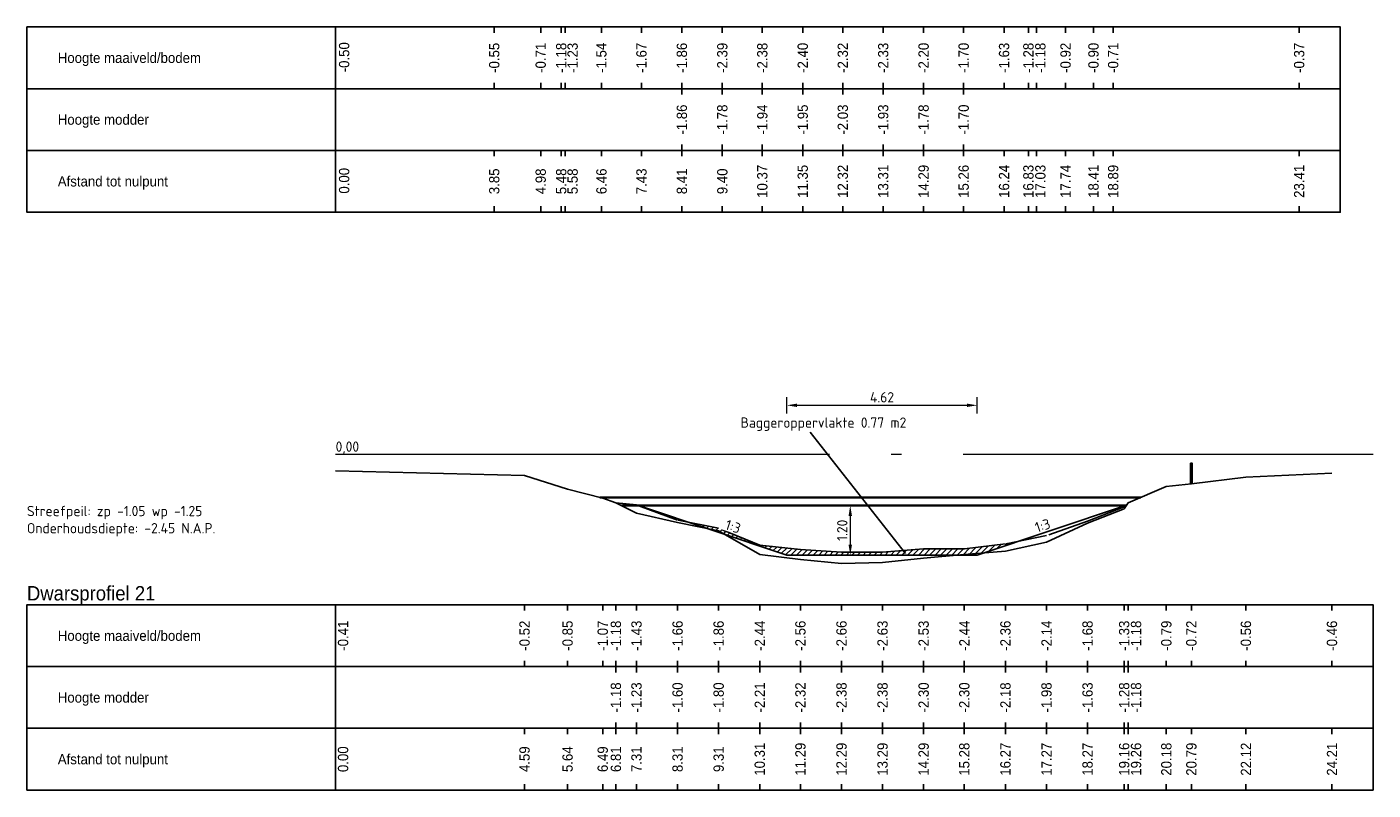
# Model space of a CAD drawing. Header units: metres. Extents: x 163463 to 198797, y 577287 to 592106.
# Tile 14 of 64: x 198180 to 198213, y 581669 to 581687. Entities that reach past the tile are written whole.
import ezdxf
from ezdxf.enums import TextEntityAlignment as Align

# ---------------------------------------------------------------- set-up
doc = ezdxf.new("R2010")
doc.units = ezdxf.units.M
doc.linetypes.add('AL-NAP_LIJN', pattern=[15.25, 12, -1.5, 0.25, -1.5])
doc.linetypes.add('MODDERLIJN', pattern=[2, 1, -1])
for name, color, linetype in [('0932-PRL_MODDERLIJN', 8, 'MODDERLIJN'), ('0943-PRP_RASTER', 8, 'Continuous'), ('0950-PRL_MAAIVELD', 8, 'Continuous'), ('0970-PRO_REFERENTIELIJN', 7, 'Continuous'), ('0971-PRO_BALKLIJN', 1, 'Continuous'), ('0973-PRO_PARAMETERS', 1, 'Continuous'), ('0974-PRO_AFSTAND', 1, 'Continuous'), ('0975-PRO_HOOGTE-MAAIVELD', 1, 'Continuous'), ('0976-PRO_HOOGTE-SLIBLAAG', 1, 'Continuous'), ('baggerarcering', 1, 'Continuous'), ('baggeroppervlak', 7, 'Continuous'), ('Legger', 2, 'Continuous'), ('Teksten', 7, 'Continuous')]:
    doc.layers.add(name, color=color, linetype=linetype)
doc.layers.add('N-WA-WH-GRONDWATERLIJN-G', color=150, linetype='AL-GRONDWATERLIJN', lineweight=35)
doc.layers.add('X-XX-AL-NAP-G', color=7, linetype='AL-NAP_LIJN', lineweight=18)
doc.styles.add('NLCS-ISO', font='NLCS-ISO.ttf')
doc.styles.add('NLCS-ISO-M100-T25', font='NLCS-ISO.ttf', dxfattribs={"height": 0.25})
doc.styles.add('StagCAD', font='txt', dxfattribs={"width": 0.96})
doc.linetypes.add('AL-GRONDWATERLIJN', pattern='A,6,[32,NLCS.SHX,S=1,R=0,X=0,Y=0],6', length=12)
doc.dimstyles.new('NLCS-M100-T25-PIJL_l3_h1', dxfattribs={"dimscale": 0.1, "dimtxt": 0.25, "dimasz": 2.5, "dimexe": 2, "dimexo": 2, "dimgap": 0.7, "dimtad": 1, "dimzin": 0, "dimdsep": 46, "dimtxsty": 'NLCS-ISO-M100-T25', "dimcen": 2.5, "dimdle": 2, "dimclrd": 256, "dimclre": 256, "dimclrt": 256, "dimadec": 1, "dimazin": 0, "dimtfac": 1, "dimtofl": 0, "dimtmove": 1, "dimatfit": 0, "dimfxl": 2, "dimfxlon": 1, "dimtfill": 1, "dimtfillclr": 256, "dimtolj": 1, "dimtzin": 0, "dimlwd": 18, "dimlwe": 18, "dimarcsym": 0})

# ---------------------------------------------------------------- blocks, each defined once
blk = doc.blocks.new('PRASTR', base_point=(0, 1.5))
at = {"layer": '0943-PRP_RASTER'}
for points in [[(-0.02, 1.5, 0), (-0.02, 2, 0), (0.02, 2, 0), (0.02, 1.5, 0)], [(-0.04, 1.94, 0), (0.04, 1.94, 0)]]:
    blk.add_polyline3d(points, dxfattribs=at)
blk = doc.blocks.new('*D524')
at = {"lineweight": 18, "transparency": 16777216}
for p, q in [((198200.161, 581675.852), (198199.961, 581675.852)), ((198200.161, 581675.602), (198200.161, 581674.902)), ((198200.161, 581674.652), (198199.961, 581674.652))]:
    blk.add_line(p, q, dxfattribs=at)
at = {"transparency": 16777216}
for points in [[(198200.12, 581675.602), (198200.203, 581675.602), (198200.161, 581675.852)], [(198200.12, 581674.902), (198200.203, 581674.902), (198200.161, 581674.652)]]:
    blk.add_solid(points, dxfattribs=at)
at = {"layer": 'Defpoints', "color": 0, "transparency": 16777216}
for p in [(198200.161, 581675.852), (198200.161, 581674.652), (198200.161, 581674.652)]:
    blk.add_point(p, dxfattribs=at)
at = {"transparency": 16777216, "insert": (198199.966, 581675.252), "char_height": 0.25, "attachment_point": 5, "rotation": 90, "style": 'NLCS-ISO-M100-T25', "bg_fill": 3, "box_fill_scale": 1.1, "bg_fill_color": 256, "bg_fill_true_color": 13158600, "bg_fill_transparency": 0}
blk.add_mtext('\\A1;1.20', dxfattribs=at)
blk = doc.blocks.new('*D554')
at = {"lineweight": 18, "transparency": 16777216}
for p, q in [((198198.62, 581678.088), (198198.62, 581678.488)), ((198203.245, 581678.088), (198203.245, 581678.488)), ((198198.87, 581678.288), (198202.995, 581678.288))]:
    blk.add_line(p, q, dxfattribs=at)
at = {"transparency": 16777216}
for points in [[(198198.87, 581678.329), (198198.87, 581678.246), (198198.62, 581678.288)], [(198202.995, 581678.329), (198202.995, 581678.246), (198203.245, 581678.288)]]:
    blk.add_solid(points, dxfattribs=at)
at = {"layer": 'Defpoints', "color": 0, "transparency": 16777216}
for p in [(198203.245, 581678.288), (198198.62, 581674.652), (198203.245, 581674.652)]:
    blk.add_point(p, dxfattribs=at)
at = {"transparency": 16777216, "insert": (198200.933, 581678.483), "char_height": 0.25, "attachment_point": 5, "style": 'NLCS-ISO-M100-T25', "bg_fill": 3, "box_fill_scale": 1.1, "bg_fill_color": 256, "bg_fill_true_color": 13158600, "bg_fill_transparency": 0}
blk.add_mtext('\\A1;4.62', dxfattribs=at)

msp = doc.modelspace()

# ---------------------------------------------------------------- hatches: boundary and pattern name
at = {"layer": 'baggerarcering'}
h = msp.add_hatch(dxfattribs=at)
h.set_pattern_fill('ANSI31', color=256, scale=0.03)
h.set_pattern_definition([(45, (1053.40459, -4167.91118), (-0.067351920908, 0.067351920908), [])])
h.paths.add_polyline_path([(198194.146, 581676.034), (198194.076, 581676.052), (198194.465, 581675.923)])
h = msp.add_hatch(dxfattribs=at)
h.set_pattern_fill('ANSI31', color=256, scale=0.03)
h.set_pattern_definition([(45, (1063.22109, -4167.91118), (-0.067351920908, 0.067351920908), [])])
h.paths.add_polyline_path([(198204.242, 581674.985), (198203.931, 581674.922), (198202.932, 581674.802), (198201.944, 581674.802), (198200.945, 581674.722), (198199.948, 581674.722), (198198.95, 581674.782), (198197.961, 581674.892), (198196.963, 581675.302), (198196.229, 581675.449), (198198.62, 581674.652), (198203.245, 581674.652)])

# ---------------------------------------------------------------- linework, layer by layer
at = {"layer": '0932-PRL_MODDERLIJN'}
msp.add_polyline3d([(198206.914, 581675.922, 0), (198206.816, 581675.822, 0), (198205.927, 581675.472, 0), (198204.929, 581675.122, 0), (198203.931, 581674.922, 0), (198202.932, 581674.802, 0), (198201.944, 581674.802, 0), (198200.945, 581674.722, 0), (198199.948, 581674.722, 0), (198198.95, 581674.782, 0), (198197.961, 581674.892, 0), (198196.963, 581675.302, 0), (198195.965, 581675.502, 0), (198194.966, 581675.872, 0), (198194.466, 581675.922, 0)], dxfattribs=at)
at = {"layer": '0950-PRL_MAAIVELD'}
msp.add_polyline3d([(198211.865, 581676.638, 0), (198209.774, 581676.542, 0), (198208.449, 581676.38, 0), (198207.841, 581676.313, 0), (198206.914, 581675.922, 0), (198206.816, 581675.772, 0), (198205.927, 581675.422, 0), (198204.929, 581674.962, 0), (198203.931, 581674.742, 0), (198202.932, 581674.662, 0), (198201.944, 581674.572, 0), (198200.945, 581674.472, 0), (198199.948, 581674.442, 0), (198198.95, 581674.542, 0), (198197.961, 581674.662, 0), (198196.963, 581675.242, 0), (198195.965, 581675.442, 0), (198194.966, 581675.672, 0), (198194.466, 581675.922, 0), (198194.146, 581676.034, 0), (198193.292, 581676.252, 0), (198192.247, 581676.587, 0), (198187.656, 581676.695, 0)], dxfattribs=at)
at = {"layer": '0971-PRO_BALKLIJN'}
for points in [[(198187.656, 581687.478), (198187.656, 581682.978)], [(198180.156, 581685.978), (198187.656, 581685.978)], [(198187.656, 581685.978), (198211.068, 581685.978)], [(198211.068, 581685.978), (198212.068, 581685.978)], [(198180.156, 581684.478), (198187.656, 581684.478)], [(198187.656, 581684.478), (198211.068, 581684.478)], [(198211.068, 581684.478), (198212.068, 581684.478)]]:
    msp.add_lwpolyline(points, dxfattribs=at)
for points in [[(198187.656, 581673.442, 0), (198187.656, 581668.942, 0)], [(198180.156, 581671.942, 0), (198187.656, 581671.942, 0)], [(198187.656, 581671.942, 0), (198211.865, 581671.942, 0)], [(198211.865, 581671.942, 0), (198212.865, 581671.942, 0)], [(198180.156, 581670.442, 0), (198187.656, 581670.442, 0)], [(198187.656, 581670.442, 0), (198211.865, 581670.442, 0)], [(198211.865, 581670.442, 0), (198212.865, 581670.442, 0)]]:
    msp.add_polyline3d(points, dxfattribs=at)
at = {"layer": '0973-PRO_PARAMETERS'}
for points in [[(198187.656, 581682.978), (198180.156, 581682.978), (198180.156, 581687.478), (198187.656, 581687.478)], [(198187.656, 581687.478), (198211.068, 581687.478)], [(198211.068, 581682.978), (198212.068, 581682.978), (198212.068, 581687.478), (198211.068, 581687.478)], [(198211.068, 581682.978), (198187.656, 581682.978)]]:
    msp.add_lwpolyline(points, dxfattribs=at)
for points in [[(198187.656, 581668.942, 0), (198180.156, 581668.942, 0), (198180.156, 581673.442, 0), (198187.656, 581673.442, 0)], [(198187.656, 581673.442, 0), (198211.865, 581673.442, 0)], [(198211.865, 581668.942, 0), (198212.865, 581668.942, 0), (198212.865, 581673.442, 0), (198211.865, 581673.442, 0)], [(198211.865, 581668.942, 0), (198187.656, 581668.942, 0)]]:
    msp.add_polyline3d(points, dxfattribs=at)
at = {"layer": '0974-PRO_AFSTAND'}
for points in [[(198187.656, 581684.478), (198187.656, 581684.336)], [(198191.51, 581684.478), (198191.51, 581684.336)], [(198192.639, 581684.478), (198192.639, 581684.336)], [(198193.137, 581684.478), (198193.137, 581684.336)], [(198193.233, 581684.478), (198193.233, 581684.336)], [(198194.115, 581684.478), (198194.115, 581684.336)], [(198195.087, 581684.478), (198195.087, 581684.336)], [(198196.069, 581684.478), (198196.069, 581684.336)], [(198197.052, 581684.478), (198197.052, 581684.336)], [(198197.052, 581684.478), (198197.052, 581684.336)], [(198198.024, 581684.478), (198198.024, 581684.336)], [(198198.024, 581684.478), (198198.024, 581684.336)], [(198199.006, 581684.478), (198199.006, 581684.336)], [(198199.006, 581684.478), (198199.006, 581684.336)], [(198199.979, 581684.478), (198199.979, 581684.336)], [(198199.979, 581684.478), (198199.979, 581684.336)], [(198200.961, 581684.478), (198200.961, 581684.336)], [(198200.961, 581684.478), (198200.961, 581684.336)], [(198201.943, 581684.478), (198201.943, 581684.336)], [(198201.943, 581684.478), (198201.943, 581684.336)], [(198202.916, 581684.478), (198202.916, 581684.336)], [(198203.898, 581684.478), (198203.898, 581684.336)], [(198204.489, 581684.478), (198204.489, 581684.336)], [(198204.685, 581684.478), (198204.685, 581684.336)], [(198205.392, 581684.478), (198205.392, 581684.336)], [(198206.07, 581684.478), (198206.07, 581684.336)], [(198206.549, 581684.478), (198206.549, 581684.336)], [(198211.068, 581684.478), (198211.068, 581684.336)], [(198187.656, 581683.121), (198187.656, 581682.978)], [(198191.51, 581683.121), (198191.51, 581682.978)], [(198192.639, 581683.121), (198192.639, 581682.978)], [(198193.137, 581683.121), (198193.137, 581682.978)], [(198193.233, 581683.121), (198193.233, 581682.978)], [(198194.115, 581683.121), (198194.115, 581682.978)], [(198195.087, 581683.121), (198195.087, 581682.978)], [(198196.069, 581683.121), (198196.069, 581682.978)], [(198197.052, 581683.121), (198197.052, 581682.978)], [(198197.052, 581683.121), (198197.052, 581682.978)], [(198198.024, 581683.121), (198198.024, 581682.978)], [(198198.024, 581683.121), (198198.024, 581682.978)], [(198199.006, 581683.121), (198199.006, 581682.978)], [(198199.006, 581683.121), (198199.006, 581682.978)], [(198199.979, 581683.121), (198199.979, 581682.978)], [(198199.979, 581683.121), (198199.979, 581682.978)], [(198200.961, 581683.121), (198200.961, 581682.978)], [(198200.961, 581683.121), (198200.961, 581682.978)], [(198201.943, 581683.121), (198201.943, 581682.978)], [(198201.943, 581683.121), (198201.943, 581682.978)], [(198202.916, 581683.121), (198202.916, 581682.978)], [(198203.898, 581683.121), (198203.898, 581682.978)], [(198204.489, 581683.121), (198204.489, 581682.978)], [(198204.685, 581683.121), (198204.685, 581682.978)], [(198205.392, 581683.121), (198205.392, 581682.978)], [(198206.07, 581683.121), (198206.07, 581682.978)], [(198206.549, 581683.121), (198206.549, 581682.978)], [(198211.068, 581683.121), (198211.068, 581682.978)]]:
    msp.add_lwpolyline(points, dxfattribs=at)
for points in [[(198187.656, 581670.442, 0), (198187.656, 581670.3, 0)], [(198192.247, 581670.442, 0), (198192.247, 581670.3, 0)], [(198193.292, 581670.442, 0), (198193.292, 581670.3, 0)], [(198194.146, 581670.442, 0), (198194.146, 581670.3, 0)], [(198194.466, 581670.442, 0), (198194.466, 581670.3, 0)], [(198194.966, 581670.442, 0), (198194.966, 581670.3, 0)], [(198194.966, 581670.442, 0), (198194.966, 581670.3, 0)], [(198195.965, 581670.442, 0), (198195.965, 581670.3, 0)], [(198195.965, 581670.442, 0), (198195.965, 581670.3, 0)], [(198196.963, 581670.442, 0), (198196.963, 581670.3, 0)], [(198196.963, 581670.442, 0), (198196.963, 581670.3, 0)], [(198197.961, 581670.442, 0), (198197.961, 581670.3, 0)], [(198197.961, 581670.442, 0), (198197.961, 581670.3, 0)], [(198198.95, 581670.442, 0), (198198.95, 581670.3, 0)], [(198198.95, 581670.442, 0), (198198.95, 581670.3, 0)], [(198199.948, 581670.442, 0), (198199.948, 581670.3, 0)], [(198199.948, 581670.442, 0), (198199.948, 581670.3, 0)], [(198200.945, 581670.442, 0), (198200.945, 581670.3, 0)], [(198200.945, 581670.442, 0), (198200.945, 581670.3, 0)], [(198201.944, 581670.442, 0), (198201.944, 581670.3, 0)], [(198201.944, 581670.442, 0), (198201.944, 581670.3, 0)], [(198202.932, 581670.442, 0), (198202.932, 581670.3, 0)], [(198202.932, 581670.442, 0), (198202.932, 581670.3, 0)], [(198203.931, 581670.442, 0), (198203.931, 581670.3, 0)], [(198203.931, 581670.442, 0), (198203.931, 581670.3, 0)], [(198204.929, 581670.442, 0), (198204.929, 581670.3, 0)], [(198204.929, 581670.442, 0), (198204.929, 581670.3, 0)], [(198205.927, 581670.442, 0), (198205.927, 581670.3, 0)], [(198205.927, 581670.442, 0), (198205.927, 581670.3, 0)], [(198206.816, 581670.442, 0), (198206.816, 581670.3, 0)], [(198206.816, 581670.442, 0), (198206.816, 581670.3, 0)], [(198206.914, 581670.442, 0), (198206.914, 581670.3, 0)], [(198207.841, 581670.442, 0), (198207.841, 581670.3, 0)], [(198208.449, 581670.442, 0), (198208.449, 581670.3, 0)], [(198209.774, 581670.442, 0), (198209.774, 581670.3, 0)], [(198211.865, 581670.442, 0), (198211.865, 581670.3, 0)], [(198187.656, 581669.085, 0), (198187.656, 581668.942, 0)], [(198192.247, 581669.085, 0), (198192.247, 581668.942, 0)], [(198193.292, 581669.085, 0), (198193.292, 581668.942, 0)], [(198194.146, 581669.085, 0), (198194.146, 581668.942, 0)], [(198194.466, 581669.085, 0), (198194.466, 581668.942, 0)], [(198194.966, 581669.085, 0), (198194.966, 581668.942, 0)], [(198194.966, 581669.085, 0), (198194.966, 581668.942, 0)], [(198195.965, 581669.085, 0), (198195.965, 581668.942, 0)], [(198195.965, 581669.085, 0), (198195.965, 581668.942, 0)], [(198196.963, 581669.085, 0), (198196.963, 581668.942, 0)], [(198196.963, 581669.085, 0), (198196.963, 581668.942, 0)], [(198197.961, 581669.085, 0), (198197.961, 581668.942, 0)], [(198197.961, 581669.085, 0), (198197.961, 581668.942, 0)], [(198198.95, 581669.085, 0), (198198.95, 581668.942, 0)], [(198198.95, 581669.085, 0), (198198.95, 581668.942, 0)], [(198199.948, 581669.085, 0), (198199.948, 581668.942, 0)], [(198199.948, 581669.085, 0), (198199.948, 581668.942, 0)], [(198200.945, 581669.085, 0), (198200.945, 581668.942, 0)], [(198200.945, 581669.085, 0), (198200.945, 581668.942, 0)], [(198201.944, 581669.085, 0), (198201.944, 581668.942, 0)], [(198201.944, 581669.085, 0), (198201.944, 581668.942, 0)], [(198202.932, 581669.085, 0), (198202.932, 581668.942, 0)], [(198202.932, 581669.085, 0), (198202.932, 581668.942, 0)], [(198203.931, 581669.085, 0), (198203.931, 581668.942, 0)], [(198203.931, 581669.085, 0), (198203.931, 581668.942, 0)], [(198204.929, 581669.085, 0), (198204.929, 581668.942, 0)], [(198204.929, 581669.085, 0), (198204.929, 581668.942, 0)], [(198205.927, 581669.085, 0), (198205.927, 581668.942, 0)], [(198205.927, 581669.085, 0), (198205.927, 581668.942, 0)], [(198206.816, 581669.085, 0), (198206.816, 581668.942, 0)], [(198206.816, 581669.085, 0), (198206.816, 581668.942, 0)], [(198206.914, 581669.085, 0), (198206.914, 581668.942, 0)], [(198207.841, 581669.085, 0), (198207.841, 581668.942, 0)], [(198208.449, 581669.085, 0), (198208.449, 581668.942, 0)], [(198209.774, 581669.085, 0), (198209.774, 581668.942, 0)], [(198211.865, 581669.085, 0), (198211.865, 581668.942, 0)]]:
    msp.add_polyline3d(points, dxfattribs=at)
at = {"layer": '0975-PRO_HOOGTE-MAAIVELD'}
for points in [[(198187.656, 581687.478), (198187.656, 581687.336)], [(198191.51, 581687.478), (198191.51, 581687.336)], [(198192.639, 581687.478), (198192.639, 581687.336)], [(198193.137, 581687.478), (198193.137, 581687.336)], [(198193.233, 581687.478), (198193.233, 581687.336)], [(198194.115, 581687.478), (198194.115, 581687.336)], [(198195.087, 581687.478), (198195.087, 581687.336)], [(198196.069, 581687.478), (198196.069, 581687.336)], [(198197.052, 581687.478), (198197.052, 581687.336)], [(198198.024, 581687.478), (198198.024, 581687.336)], [(198199.006, 581687.478), (198199.006, 581687.336)], [(198199.979, 581687.478), (198199.979, 581687.336)], [(198200.961, 581687.478), (198200.961, 581687.336)], [(198201.943, 581687.478), (198201.943, 581687.336)], [(198202.916, 581687.478), (198202.916, 581687.336)], [(198203.898, 581687.478), (198203.898, 581687.336)], [(198204.489, 581687.478), (198204.489, 581687.336)], [(198204.685, 581687.478), (198204.685, 581687.336)], [(198205.392, 581687.478), (198205.392, 581687.336)], [(198206.07, 581687.478), (198206.07, 581687.336)], [(198206.549, 581687.478), (198206.549, 581687.336)], [(198211.068, 581687.478), (198211.068, 581687.336)], [(198187.656, 581686.121), (198187.656, 581685.978)], [(198191.51, 581686.121), (198191.51, 581685.978)], [(198192.639, 581686.121), (198192.639, 581685.978)], [(198193.137, 581686.121), (198193.137, 581685.978)], [(198193.233, 581686.121), (198193.233, 581685.978)], [(198194.115, 581686.121), (198194.115, 581685.978)], [(198195.087, 581686.121), (198195.087, 581685.978)], [(198196.069, 581686.121), (198196.069, 581685.978)], [(198197.052, 581686.121), (198197.052, 581685.978)], [(198198.024, 581686.121), (198198.024, 581685.978)], [(198199.006, 581686.121), (198199.006, 581685.978)], [(198199.979, 581686.121), (198199.979, 581685.978)], [(198200.961, 581686.121), (198200.961, 581685.978)], [(198201.943, 581686.121), (198201.943, 581685.978)], [(198202.916, 581686.121), (198202.916, 581685.978)], [(198203.898, 581686.121), (198203.898, 581685.978)], [(198204.489, 581686.121), (198204.489, 581685.978)], [(198204.685, 581686.121), (198204.685, 581685.978)], [(198205.392, 581686.121), (198205.392, 581685.978)], [(198206.07, 581686.121), (198206.07, 581685.978)], [(198206.549, 581686.121), (198206.549, 581685.978)], [(198211.068, 581686.121), (198211.068, 581685.978)]]:
    msp.add_lwpolyline(points, dxfattribs=at)
for points in [[(198187.656, 581673.442, 0), (198187.656, 581673.3, 0)], [(198192.247, 581673.442, 0), (198192.247, 581673.3, 0)], [(198193.292, 581673.442, 0), (198193.292, 581673.3, 0)], [(198194.146, 581673.442, 0), (198194.146, 581673.3, 0)], [(198194.466, 581673.442, 0), (198194.466, 581673.3, 0)], [(198194.966, 581673.442, 0), (198194.966, 581673.3, 0)], [(198195.965, 581673.442, 0), (198195.965, 581673.3, 0)], [(198196.963, 581673.442, 0), (198196.963, 581673.3, 0)], [(198197.961, 581673.442, 0), (198197.961, 581673.3, 0)], [(198198.95, 581673.442, 0), (198198.95, 581673.3, 0)], [(198199.948, 581673.442, 0), (198199.948, 581673.3, 0)], [(198200.945, 581673.442, 0), (198200.945, 581673.3, 0)], [(198201.944, 581673.442, 0), (198201.944, 581673.3, 0)], [(198202.932, 581673.442, 0), (198202.932, 581673.3, 0)], [(198203.931, 581673.442, 0), (198203.931, 581673.3, 0)], [(198204.929, 581673.442, 0), (198204.929, 581673.3, 0)], [(198205.927, 581673.442, 0), (198205.927, 581673.3, 0)], [(198206.816, 581673.442, 0), (198206.816, 581673.3, 0)], [(198206.914, 581673.442, 0), (198206.914, 581673.3, 0)], [(198207.841, 581673.442, 0), (198207.841, 581673.3, 0)], [(198208.449, 581673.442, 0), (198208.449, 581673.3, 0)], [(198209.774, 581673.442, 0), (198209.774, 581673.3, 0)], [(198211.865, 581673.442, 0), (198211.865, 581673.3, 0)], [(198187.656, 581672.085, 0), (198187.656, 581671.942, 0)], [(198192.247, 581672.085, 0), (198192.247, 581671.942, 0)], [(198193.292, 581672.085, 0), (198193.292, 581671.942, 0)], [(198194.146, 581672.085, 0), (198194.146, 581671.942, 0)], [(198194.466, 581672.085, 0), (198194.466, 581671.942, 0)], [(198194.966, 581672.085, 0), (198194.966, 581671.942, 0)], [(198195.965, 581672.085, 0), (198195.965, 581671.942, 0)], [(198196.963, 581672.085, 0), (198196.963, 581671.942, 0)], [(198197.961, 581672.085, 0), (198197.961, 581671.942, 0)], [(198198.95, 581672.085, 0), (198198.95, 581671.942, 0)], [(198199.948, 581672.085, 0), (198199.948, 581671.942, 0)], [(198200.945, 581672.085, 0), (198200.945, 581671.942, 0)], [(198201.944, 581672.085, 0), (198201.944, 581671.942, 0)], [(198202.932, 581672.085, 0), (198202.932, 581671.942, 0)], [(198203.931, 581672.085, 0), (198203.931, 581671.942, 0)], [(198204.929, 581672.085, 0), (198204.929, 581671.942, 0)], [(198205.927, 581672.085, 0), (198205.927, 581671.942, 0)], [(198206.816, 581672.085, 0), (198206.816, 581671.942, 0)], [(198206.914, 581672.085, 0), (198206.914, 581671.942, 0)], [(198207.841, 581672.085, 0), (198207.841, 581671.942, 0)], [(198208.449, 581672.085, 0), (198208.449, 581671.942, 0)], [(198209.774, 581672.085, 0), (198209.774, 581671.942, 0)], [(198211.865, 581672.085, 0), (198211.865, 581671.942, 0)]]:
    msp.add_polyline3d(points, dxfattribs=at)
at = {"layer": '0976-PRO_HOOGTE-SLIBLAAG'}
for points in [[(198196.069, 581685.978), (198196.069, 581685.836)], [(198197.052, 581685.978), (198197.052, 581685.836)], [(198198.024, 581685.978), (198198.024, 581685.836)], [(198199.006, 581685.978), (198199.006, 581685.836)], [(198199.979, 581685.978), (198199.979, 581685.836)], [(198200.961, 581685.978), (198200.961, 581685.836)], [(198201.943, 581685.978), (198201.943, 581685.836)], [(198202.916, 581685.978), (198202.916, 581685.836)], [(198196.069, 581684.621), (198196.069, 581684.478)], [(198197.052, 581684.621), (198197.052, 581684.478)], [(198198.024, 581684.621), (198198.024, 581684.478)], [(198199.006, 581684.621), (198199.006, 581684.478)], [(198199.979, 581684.621), (198199.979, 581684.478)], [(198200.961, 581684.621), (198200.961, 581684.478)], [(198201.943, 581684.621), (198201.943, 581684.478)], [(198202.916, 581684.621), (198202.916, 581684.478)]]:
    msp.add_lwpolyline(points, dxfattribs=at)
for points in [[(198194.466, 581671.942, 0), (198194.466, 581671.8, 0)], [(198194.966, 581671.942, 0), (198194.966, 581671.8, 0)], [(198195.965, 581671.942, 0), (198195.965, 581671.8, 0)], [(198196.963, 581671.942, 0), (198196.963, 581671.8, 0)], [(198197.961, 581671.942, 0), (198197.961, 581671.8, 0)], [(198198.95, 581671.942, 0), (198198.95, 581671.8, 0)], [(198199.948, 581671.942, 0), (198199.948, 581671.8, 0)], [(198200.945, 581671.942, 0), (198200.945, 581671.8, 0)], [(198201.944, 581671.942, 0), (198201.944, 581671.8, 0)], [(198202.932, 581671.942, 0), (198202.932, 581671.8, 0)], [(198203.931, 581671.942, 0), (198203.931, 581671.8, 0)], [(198204.929, 581671.942, 0), (198204.929, 581671.8, 0)], [(198205.927, 581671.942, 0), (198205.927, 581671.8, 0)], [(198206.816, 581671.942, 0), (198206.816, 581671.8, 0)], [(198206.914, 581671.942, 0), (198206.914, 581671.8, 0)], [(198194.466, 581670.585, 0), (198194.466, 581670.442, 0)], [(198194.966, 581670.585, 0), (198194.966, 581670.442, 0)], [(198195.965, 581670.585, 0), (198195.965, 581670.442, 0)], [(198196.963, 581670.585, 0), (198196.963, 581670.442, 0)], [(198197.961, 581670.585, 0), (198197.961, 581670.442, 0)], [(198198.95, 581670.585, 0), (198198.95, 581670.442, 0)], [(198199.948, 581670.585, 0), (198199.948, 581670.442, 0)], [(198200.945, 581670.585, 0), (198200.945, 581670.442, 0)], [(198201.944, 581670.585, 0), (198201.944, 581670.442, 0)], [(198202.932, 581670.585, 0), (198202.932, 581670.442, 0)], [(198203.931, 581670.585, 0), (198203.931, 581670.442, 0)], [(198204.929, 581670.585, 0), (198204.929, 581670.442, 0)], [(198205.927, 581670.585, 0), (198205.927, 581670.442, 0)], [(198206.816, 581670.585, 0), (198206.816, 581670.442, 0)], [(198206.914, 581670.585, 0), (198206.914, 581670.442, 0)]]:
    msp.add_polyline3d(points, dxfattribs=at)
at = {"layer": 'baggeroppervlak'}
msp.add_line((198201.503, 581674.691), (198199.187, 581677.637), dxfattribs=at)
at = {"layer": 'Legger', "flags": 128}
msp.add_lwpolyline([(198195.02, 581675.852), (198198.62, 581674.652), (198203.245, 581674.652), (198206.845, 581675.852)], dxfattribs=at)
at = {"layer": 'N-WA-WH-GRONDWATERLIJN-G'}
for p, q in [((198194.076, 581676.052), (198207.222, 581676.052)), ((198194.606, 581675.852), (198206.868, 581675.852))]:
    msp.add_line(p, q, dxfattribs=at)
at = {"layer": 'X-XX-AL-NAP-G'}
msp.add_line((198187.656, 581677.102), (198212.865, 581677.102), dxfattribs=at)

# ---------------------------------------------------------------- block references
at = {"layer": '0943-PRP_RASTER'}
msp.add_blockref('PRASTR', (198208.449, 581676.38), dxfattribs=at)

# ---------------------------------------------------------------- texts
at = {"layer": '0970-PRO_REFERENTIELIJN', "insert": (198180.156, 581673.442), "char_height": 0.35, "width": 3.4272, "attachment_point": 7, "style": 'StagCAD'}
msp.add_mtext('Dwarsprofiel 21 ', dxfattribs=at)
at = {"layer": '0973-PRO_PARAMETERS', "style": 'StagCAD', "width": 0.96}
for s, p in [('Hoogte maaiveld/bodem', (198180.906, 581686.728)), ('Hoogte modder', (198180.906, 581685.228)), ('Afstand tot nulpunt', (198180.906, 581683.728)), ('Hoogte maaiveld/bodem', (198180.906, 581672.692)), ('Hoogte modder', (198180.906, 581671.192)), ('Afstand tot nulpunt', (198180.906, 581669.692))]:
    msp.add_text(s, height=0.25, dxfattribs=at).set_placement(p, align=Align.MIDDLE_LEFT)
at = {"layer": '0974-PRO_AFSTAND', "style": 'StagCAD', "width": 0.96}
for s, p in [('0.00', (198187.863, 581683.742)), ('3.85', (198191.51, 581683.728)), ('4.98', (198192.639, 581683.728)), ('5.48', (198193.137, 581683.728)), ('5.58', (198193.415, 581683.728)), ('6.46', (198194.115, 581683.728)), ('7.43', (198195.087, 581683.728)), ('8.41', (198196.069, 581683.728)), ('9.40', (198197.052, 581683.728)), ('9.40', (198197.052, 581683.728)), ('10.37', (198198.024, 581683.728)), ('10.37', (198198.024, 581683.728)), ('11.35', (198199.006, 581683.728)), ('11.35', (198199.006, 581683.728)), ('12.32', (198199.979, 581683.728)), ('12.32', (198199.979, 581683.728)), ('13.31', (198200.961, 581683.728)), ('13.31', (198200.961, 581683.728)), ('14.29', (198201.943, 581683.728)), ('14.29', (198201.943, 581683.728)), ('15.26', (198202.916, 581683.728)), ('16.24', (198203.898, 581683.728)), ('16.83', (198204.489, 581683.728)), ('17.03', (198204.78, 581683.728)), ('17.74', (198205.392, 581683.728)), ('18.41', (198206.07, 581683.728)), ('18.89', (198206.549, 581683.728)), ('23.41', (198211.068, 581683.728)), ('0.00', (198187.837, 581669.692)), ('4.59', (198192.247, 581669.692)), ('5.64', (198193.292, 581669.692)), ('6.49', (198194.146, 581669.692)), ('6.81', (198194.466, 581669.692)), ('7.31', (198194.966, 581669.692)), ('7.31', (198194.966, 581669.692)), ('8.31', (198195.965, 581669.692)), ('8.31', (198195.965, 581669.692)), ('9.31', (198196.963, 581669.692)), ('9.31', (198196.963, 581669.692)), ('10.31', (198197.961, 581669.692)), ('10.31', (198197.961, 581669.692)), ('11.29', (198198.95, 581669.692)), ('11.29', (198198.95, 581669.692)), ('12.29', (198199.948, 581669.692)), ('12.29', (198199.948, 581669.692)), ('13.29', (198200.945, 581669.692)), ('13.29', (198200.945, 581669.692)), ('14.29', (198201.944, 581669.692)), ('14.29', (198201.944, 581669.692)), ('15.28', (198202.932, 581669.692)), ('15.28', (198202.932, 581669.692)), ('16.27', (198203.931, 581669.692)), ('16.27', (198203.931, 581669.692)), ('17.27', (198204.929, 581669.692)), ('17.27', (198204.929, 581669.692)), ('18.27', (198205.927, 581669.692)), ('18.27', (198205.927, 581669.692)), ('19.16', (198206.816, 581669.692)), ('19.16', (198206.816, 581669.692)), ('19.26', (198207.105, 581669.692)), ('20.18', (198207.841, 581669.692)), ('20.79', (198208.449, 581669.692)), ('22.12', (198209.774, 581669.692)), ('24.21', (198211.865, 581669.692))]:
    msp.add_text(s, height=0.25, rotation=90, dxfattribs=at).set_placement(p, align=Align.MIDDLE)
at = {"layer": '0975-PRO_HOOGTE-MAAIVELD', "style": 'StagCAD', "width": 0.96}
for s, p in [('-0.50', (198187.863, 581686.742)), ('-0.55', (198191.51, 581686.728)), ('-0.71', (198192.639, 581686.728)), ('-1.18', (198193.137, 581686.728)), ('-1.23', (198193.415, 581686.728)), ('-1.54', (198194.115, 581686.728)), ('-1.67', (198195.087, 581686.728)), ('-1.86', (198196.069, 581686.728)), ('-2.39', (198197.052, 581686.728)), ('-2.38', (198198.024, 581686.728)), ('-2.40', (198199.006, 581686.728)), ('-2.32', (198199.979, 581686.728)), ('-2.33', (198200.961, 581686.728)), ('-2.20', (198201.943, 581686.728)), ('-1.70', (198202.916, 581686.728)), ('-1.63', (198203.898, 581686.728)), ('-1.28', (198204.489, 581686.728)), ('-1.18', (198204.78, 581686.728)), ('-0.92', (198205.392, 581686.728)), ('-0.90', (198206.07, 581686.728)), ('-0.71', (198206.549, 581686.728)), ('-0.37', (198211.068, 581686.728)), ('-0.41', (198187.837, 581672.692)), ('-0.52', (198192.247, 581672.692)), ('-0.85', (198193.292, 581672.692)), ('-1.07', (198194.146, 581672.692)), ('-1.18', (198194.466, 581672.692)), ('-1.43', (198194.966, 581672.692)), ('-1.66', (198195.965, 581672.692)), ('-1.86', (198196.963, 581672.692)), ('-2.44', (198197.961, 581672.692)), ('-2.56', (198198.95, 581672.692)), ('-2.66', (198199.948, 581672.692)), ('-2.63', (198200.945, 581672.692)), ('-2.53', (198201.944, 581672.692)), ('-2.44', (198202.932, 581672.692)), ('-2.36', (198203.931, 581672.692)), ('-2.14', (198204.929, 581672.692)), ('-1.68', (198205.927, 581672.692)), ('-1.33', (198206.816, 581672.692)), ('-1.18', (198207.105, 581672.692)), ('-0.79', (198207.841, 581672.692)), ('-0.72', (198208.449, 581672.692)), ('-0.56', (198209.774, 581672.692)), ('-0.46', (198211.865, 581672.692))]:
    msp.add_text(s, height=0.25, rotation=90, dxfattribs=at).set_placement(p, align=Align.MIDDLE)
at = {"layer": '0976-PRO_HOOGTE-SLIBLAAG', "style": 'StagCAD', "width": 0.96}
for s, p in [('-1.86', (198196.069, 581685.228)), ('-1.78', (198197.052, 581685.228)), ('-1.94', (198198.024, 581685.228)), ('-1.95', (198199.006, 581685.228)), ('-2.03', (198199.979, 581685.228)), ('-1.93', (198200.961, 581685.228)), ('-1.78', (198201.943, 581685.228)), ('-1.70', (198202.916, 581685.228)), ('-1.18', (198194.466, 581671.192)), ('-1.23', (198194.966, 581671.192)), ('-1.60', (198195.965, 581671.192)), ('-1.80', (198196.963, 581671.192)), ('-2.21', (198197.961, 581671.192)), ('-2.32', (198198.95, 581671.192)), ('-2.38', (198199.948, 581671.192)), ('-2.38', (198200.945, 581671.192)), ('-2.30', (198201.944, 581671.192)), ('-2.30', (198202.932, 581671.192)), ('-2.18', (198203.931, 581671.192)), ('-1.98', (198204.929, 581671.192)), ('-1.63', (198205.927, 581671.192)), ('-1.28', (198206.816, 581671.192)), ('-1.18', (198207.105, 581671.192))]:
    msp.add_text(s, height=0.25, rotation=90, dxfattribs=at).set_placement(p, align=Align.MIDDLE)
at = {"layer": 'baggeroppervlak', "style": 'NLCS-ISO'}
msp.add_text('Baggeroppervlakte 0.77 m2', height=0.25, dxfattribs=at).set_placement((198199.51, 581677.668), align=Align.BOTTOM_CENTER)
at = {"layer": 'Teksten', "char_height": 0.25, "width": 6.125, "attachment_point": 7, "style": 'NLCS-ISO'}
for s, insert in [('0,00 ', (198187.656, 581677.102)), ('Streefpeil: zp -1.05 wp -1.25 Onderhoudsdiepte: -2.45 N.A.P.', (198180.156, 581675.103))]:
    msp.add_mtext(s, dxfattribs=dict(at, insert=insert))

# ---------------------------------------------------------------- next in the draw order: texts
at = {"layer": 'baggeroppervlak', "char_height": 0.25, "width": 0.43481, "attachment_point": 8, "style": 'NLCS-ISO', "bg_fill": 3, "box_fill_scale": 1.1, "bg_fill_color": 256, "bg_fill_transparency": 0}
for insert, rotation in [((198197.274, 581675.224), 341.5651), ((198204.876, 581675.249), 18.4349)]:
    msp.add_mtext('1:3', dxfattribs=dict(at, insert=insert, rotation=rotation))

# ---------------------------------------------------------------- next in the draw order: dimensions: what is measured, and where the dimension line sits
dim = msp.add_aligned_dim(p1=(198200.161, 581675.852), p2=(198200.161, 581674.652), distance=0, dimstyle='NLCS-M100-T25-PIJL_l3_h1')
dim.commit()
dim.dimension.update_dxf_attribs({"geometry": '*D524', "text_midpoint": (198199.966, 581675.252)})

# ---------------------------------------------------------------- next in the draw order: dimensions: what is measured, and where the dimension line sits
dim = msp.add_linear_dim(base=(198203.2451, 581678.2876), p1=(198198.6202, 581674.6524), p2=(198203.2451, 581674.6524), dimstyle='NLCS-M100-T25-PIJL_l3_h1')
dim.commit()
dim.dimension.update_dxf_attribs({"geometry": '*D554', "text_midpoint": (198200.9327, 581678.4826)})

doc.saveas('drawing.dxf')
